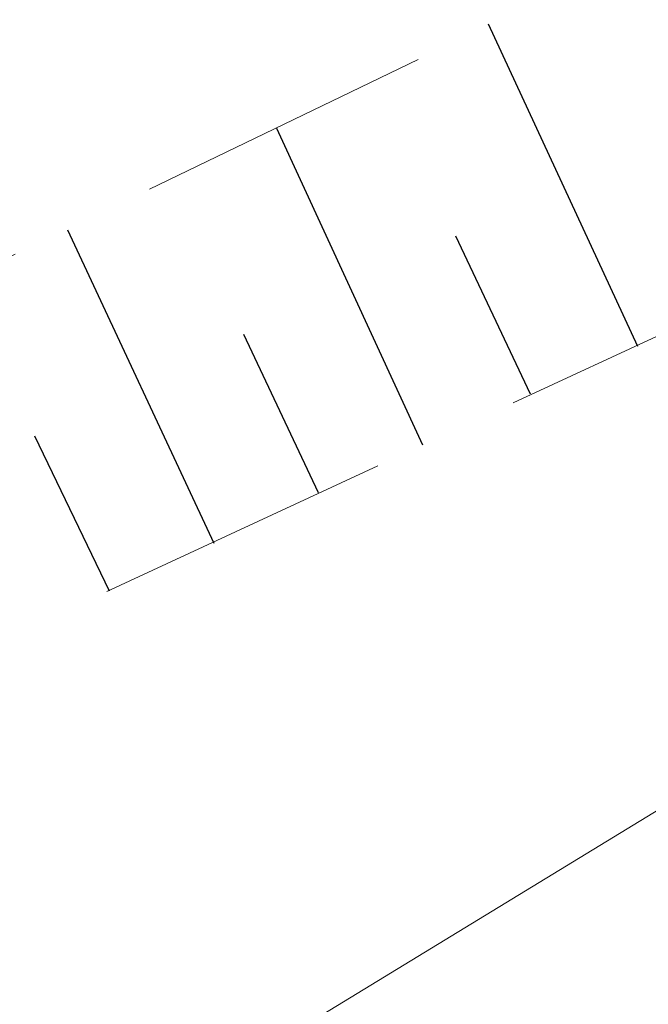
# Model space of a CAD drawing. Header units: metres. Extents: x 7523615 to 7533948, y 5492686 to 5502120.
# Tile 246 of 256: x 7531181.15 to 7531183.25, y 5499053.22 to 5499056.52. Entities that reach past the tile are written whole.
import ezdxf

# ---------------------------------------------------------------- set-up
doc = ezdxf.new("R2010")
doc.units = ezdxf.units.M
doc.linetypes.add('1.0_0.5', pattern=[1.5, 1, -0.5])
doc.linetypes.add('219-500', pattern=[0])

msp = doc.modelspace()

# ---------------------------------------------------------------- linework, layer by layer
at = {"layer": '000 Inne (niezydentyfikowane)', "color": 7, "linetype": 'CONTINUOUS', "lineweight": 25, "flags": 128}
for points in [[(7531183.22, 5499055.42), (7531182.72, 5499056.5)], [(7531182.5, 5499055.09), (7531182.01, 5499056.15)], [(7531181.8, 5499054.76), (7531181.31, 5499055.81)], [(7531182.86, 5499055.26), (7531182.61, 5499055.79)], [(7531182.15, 5499054.93), (7531181.9, 5499055.46)], [(7531181.45, 5499054.6), (7531181.2, 5499055.12)]]:
    msp.add_lwpolyline(points, dxfattribs=at)
at = {"layer": '219-działka ewidencyjna', "color": 3, "linetype": '219-500', "lineweight": 18, "flags": 128}
msp.add_lwpolyline([(7531152.12, 5499034.86), (7531190.39, 5499058.2)], dxfattribs=at)
at = {"layer": 'skarpa nieumocniona', "color": 7, "linetype": '1.0_0.5', "lineweight": 18, "flags": 128}
msp.add_lwpolyline([(7531096.86, 5498998.94), (7531096.17, 5499000.14), (7531132.43, 5499025.99), (7531177.74, 5499054.09), (7531208.27, 5499068.84), (7531243.9, 5499084.23), (7531288.75, 5499106.77), (7531330.31, 5499137.62), (7531363.99, 5499165.3), (7531403.39, 5499198.23), (7531426, 5499213.98), (7531477.8, 5499243.06), (7531506.76, 5499258.69), (7531507.93, 5499256.79), (7531504.04, 5499254.54), (7531472.49, 5499237.11), (7531448.55, 5499223.73), (7531427.2, 5499212.72), (7531404.87, 5499196.56), (7531364.93, 5499163.96), (7531331.88, 5499136.62), (7531289.13, 5499105.38), (7531245.01, 5499082.9), (7531210.16, 5499067.92), (7531178.38, 5499053.18), (7531133.03, 5499024.54)], close=True, dxfattribs=at)
msp.add_lwpolyline([(7531096.86, 5498998.94), (7531096.17, 5499000.14), (7531132.43, 5499025.99), (7531177.74, 5499054.09), (7531208.27, 5499068.84), (7531243.9, 5499084.23), (7531288.75, 5499106.77), (7531330.31, 5499137.62), (7531363.99, 5499165.3), (7531403.39, 5499198.23), (7531426, 5499213.98), (7531477.8, 5499243.06), (7531506.76, 5499258.69), (7531507.93, 5499256.79), (7531504.04, 5499254.54), (7531472.49, 5499237.11), (7531448.55, 5499223.73), (7531427.2, 5499212.72), (7531404.87, 5499196.56), (7531364.93, 5499163.96), (7531331.88, 5499136.62), (7531289.13, 5499105.38), (7531245.01, 5499082.9), (7531210.16, 5499067.92), (7531178.38, 5499053.18), (7531133.03, 5499024.54)], close=True, dxfattribs=at)

doc.saveas('drawing.dxf')
